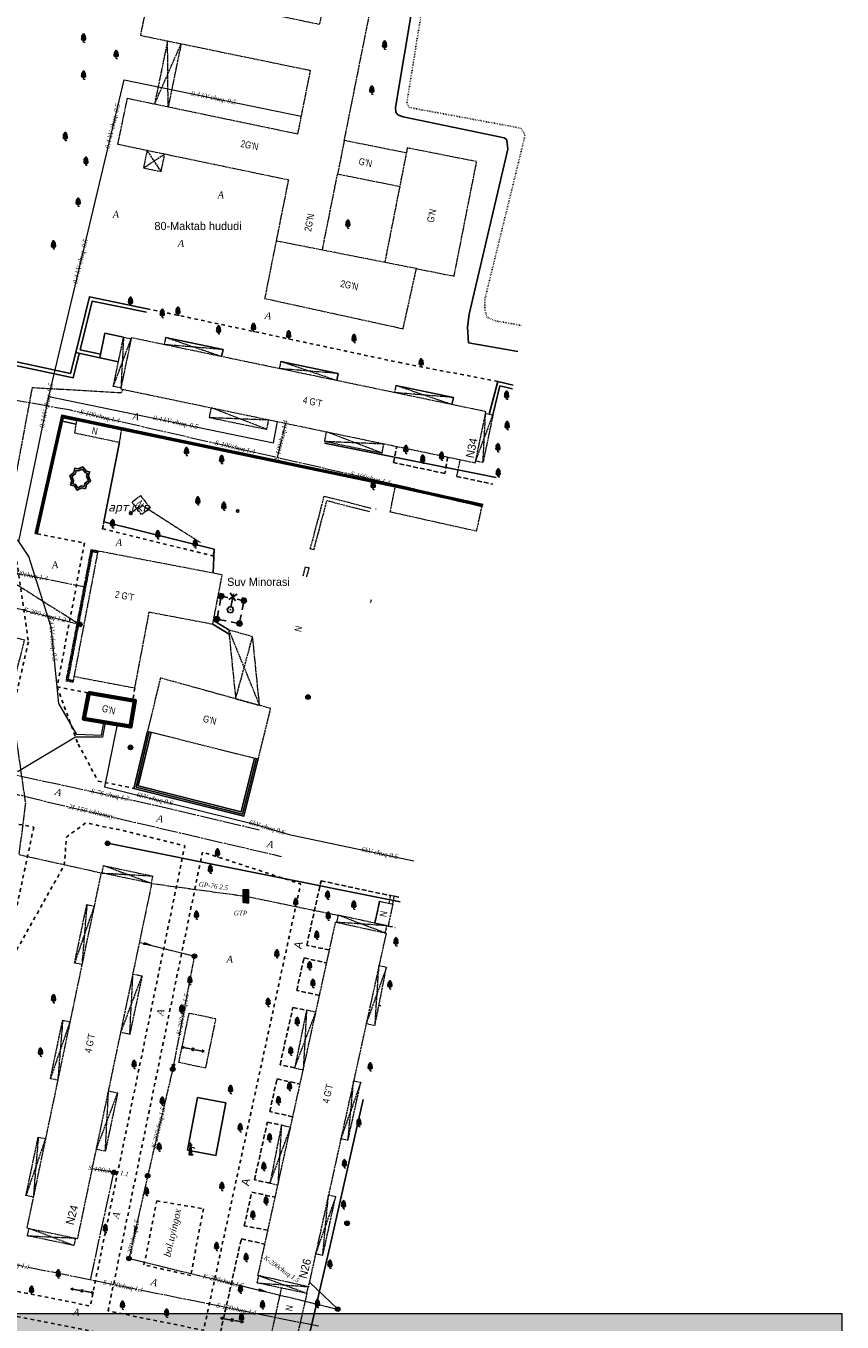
# Model space of a CAD drawing. Extents: x 352696 to 405256, y 4162769 to 4241487.
# Tile 71 of 148: x 403130 to 403307, y 4240380 to 4240660. Entities that reach past the tile are written whole.
import ezdxf
from ezdxf.enums import TextEntityAlignment as Align

# ---------------------------------------------------------------- set-up
doc = ezdxf.new("R2010")
doc.units = 0
doc.header["$LTSCALE"] = 0.5
doc.header["$MEASUREMENT"] = 0
for name, pattern in [('Build_Contour_Resid_m1', [1, 1, 0]), ('Commnctn_Gas_Line_Ground_m1', [1, 1, 0]), ('Commnctn_Heating_Line_Unground_m1', [10, 8, -0.5, 1, -0.5]), ('Commnctn_Waterpipes_Line_Unground_m1', [10, 8, -0.5, 1, -0.5]), ('Commnctn_Сanaliz_Gravity_Ground_m1', [1, 1, 0]), ('Д_ТРОТ_ТРУБА', [3, 1.5, -1.5]), ('ДОРОГИ_СТРОЯЩ', [9, 8, -1]), ('ЗД_СТР_РАЗВ', [3, 2, -1]), ('Контура низ откосов  Штриховая 0.1-0.5 - - - - - - -', [0.6, 0.1, -0.5])]:
    doc.linetypes.add(name, pattern=pattern)
for name, color, linetype in [('(002) Рамка', 7, 'Continuous'), ('(007) Здания', 7, 'Continuous'), ('(013) Газ', 30, 'ИК_Газопровод -------г--------'), ('(016) Кабель', 1, 'Continuous'), ('(017) Канализация', 33, 'KANALIS_K_1'), ('(019) Связь', 3, 'ИК_КАБ_СВЯЗИ'), ('(022) Возд. Линии', 7, 'Continuous'), ('(025) Дорога', 7, 'Continuous'), ('(028) Гидротехн.', 7, 'Continuous'), ('(035) Откосы', 7, 'Continuous'), ('(039) Земля', 7, 'Continuous'), ('(040) Ограда', 7, 'Continuous')]:
    doc.layers.add(name, color=color, linetype=linetype)
doc.layers.add('.', color=7, linetype='Continuous', lineweight=15)
for name, color, linetype, lineweight, true_color in [('AUTO#_ROADS_MTRAL_T', 7, 'Continuous', 15, 0x000000), ('COMMN_OBJCT_CNLIZ_B', 7, 'Continuous', 15, 0x000000), ('COMMN_OBJCT_CNLIZ_L', 7, 'Continuous', 15, 0x000000), ('COMMN_OBJCT_CNLIZ_T', 7, 'Continuous', 15, 0x000000), ('COMMN_OBJCT_WATER_L', 7, 'Continuous', 15, 0x000000), ('COMMN_OBJCT_WATER_T', 7, 'Continuous', 15, 0x000000), ('COMMN_OBJCT_WELL#_B', 7, 'Continuous', 15, 0x000000), ('GREEN_VGTAT_#####_B', 7, 'Continuous', 15, 0x000000)]:
    doc.layers.add(name, color=color, linetype=linetype, lineweight=lineweight, true_color=true_color)
for name, color, linetype, true_color in [('BUILD_RESID_CNTUR_P', 7, 'Continuous', 0x000000), ('BUILD_RESID_TITLE_T', 7, 'Continuous', 0x000000), ('COMMN_OBJCT_ELCTR_L', 7, 'Continuous', 0x000000), ('COMMN_OBJCT_ELCTR_T', 7, 'Continuous', 0x000000), ('COMMN_OBJCT_GAS##_L', 7, 'Continuous', 0x000000), ('COMMN_OBJCT_GAS##_T', 7, 'Continuous', 0x000000), ('COMMN_OBJCT_HEAT#_L', 7, 'Continuous', 0x000000), ('COMMN_OBJCT_HEAT#_T', 7, 'Continuous', 0x000000), ('COMMN_OBJCT_PETRL_T', 7, 'Continuous', 0x000000)]:
    doc.layers.add(name, color=color, linetype=linetype, true_color=true_color)
doc.styles.add('BM-431', font='txt')
doc.styles.add('P-131', font='txt')
doc.styles.add('S', font='txtwr', dxfattribs={"oblique": 15})
doc.styles.add('БМ-431 (Times New Roman К)', font='timesi.ttf', dxfattribs={"height": 1})
doc.styles.add('Р-131 (Arial Narrow)', font='ARIALN.TTF', dxfattribs={"height": 1})
doc.linetypes.add('Commnctn_Electr_Cabel_High_Unground_m1', pattern='A,4,-2,[1,Topography.shx,S=0.7,R=45,X=0,Y=0],0.001,[1,Topography.shx,S=0.7,R=315,X=0,Y=0],0.5,[1,Topography.shx,S=0.4,R=45,X=0,Y=0],0.001,[1,Topography.shx,S=0.4,R=315,X=0,Y=0],7,[1,Topography.shx,S=0.4,R=135,X=0,Y=0],0.001,[1,Topography.shx,S=0.4,R=225,X=0,Y=0],0.5,[1,Topography.shx,S=0.7,R=135,X=0,Y=0],0.001,[1,Topography.shx,S=0.7,R=225,X=0,Y=0],-2,4', length=20.004)
doc.linetypes.add('Commnctn_Electr_Cabel_Low_Unground_m1', pattern='A,4,-2,[1,Topography.shx,S=0.7,R=45,X=0,Y=0],0.001,[1,Topography.shx,S=0.7,R=315,X=0,Y=0],8,[1,Topography.shx,S=0.7,R=135,X=0,Y=0],0.001,[1,Topography.shx,S=0.7,R=225,X=0,Y=0],-2,4', length=20.002)
doc.linetypes.add('KANALIS_K_1', pattern='A,1,[">",Standard,S=1.8,R=0,X=-0.9,Y=-0.9],3,-1,["К",Standard,S=1.8,R=0,X=-0.9,Y=-0.9],-1,10', length=16)
doc.linetypes.add('ИК_Газопровод -------г--------', pattern='A,9,-0.6,["Г",Standard,S=1.2,R=0,X=0,Y=-0.6],-1.2', length=10.8)
doc.linetypes.add('ИК_КАБ_СВЯЗИ', pattern='A,4,["o",Standard,S=0.5,R=0,X=0,Y=-0.125],4,-2', length=10)
doc.linetypes.add('ИК_Э_КАБ_ВН', pattern='A,8,-2,["<<",Standard,S=1,R=0,X=0,Y=-0.5],8,[">>",Standard,S=1,R=0,X=-1,Y=-0.5],-2', length=20)
doc.linetypes.add('ОГРАДА_ГЛИН', pattern='A,4,["|",Standard,S=0.8,R=0,X=0,Y=-0.8],0.5,["|",Standard,S=0.8,R=0,X=0,Y=-0.8],3.5', length=8)
doc.linetypes.add('ОГРАДА_ДЕР', pattern='A,2.5,["|",Standard,S=0.8,R=0,X=0,Y=-0.8],2.5', length=5)
doc.linetypes.add('ОГРАДА_ИЗГОР', pattern='A,2.5,["|",Standard,S=0.8,R=30,X=0,Y=-0.8],2.5', length=5)
doc.linetypes.add('ОГРАДА_М_1М', pattern='A,2.5,["о",Standard,S=1,R=0,X=0,Y=-0.35],0.5,["0",Standard,S=0.5,R=0,X=-0.3,Y=-0.25],2.5', length=5.5)
doc.linetypes.add('ОТКОСЫ_НЕУКР1', pattern='A,0.5,["|",Standard,S=-1.2,R=0,X=0,Y=1.2],1,["|",Standard,S=-0.5,R=0,X=0,Y=0.5],0.5', length=2)

# ---------------------------------------------------------------- blocks, each defined once
blk = doc.blocks.new('SS')
at = {"layer": '(022) Возд. Линии'}
blk.add_circle((0, 0), 0.25, dxfattribs=at)
blk = doc.blocks.new('U299')
for p, q in [((-2.7, 3), (-2.7, 2)), ((-2.4, 3), (-2.4, 2)), ((-2.1, 3), (-2.1, 2)), ((2.25, 3), (2.25, 2)), ((2.55, 3), (2.55, 2)), ((2.85, 3), (2.85, 2)), ((-2.4, 0.5), (-2.4, 2)), ((-1.85, 2.5), (-0.95, 2.5)), ((2.55, 1.95), (2.55, 0.5)), ((-2.7, -2.05), (-2.7, -3.05)), ((-2.4, -2), (-2.4, -0.65)), ((-2.4, -2.05), (-2.4, -3.05)), ((-2.1, -2.05), (-2.1, -3.05)), ((-1.8, -2.55), (-0.4, -2.55)), ((1.95, -2.55), (0.7, -2.55)), ((2.25, -2.05), (2.25, -3.05)), ((2.55, -1.95), (2.55, -0.65)), ((2.55, -2.05), (2.55, -3.05)), ((2.85, -2.05), (2.85, -3.05))]:
    blk.add_line(p, q)
at = {"color": 3}
for p, q in [((0.85, 3.55), (-0.7, 2.1)), ((-0.7, 3.55), (0.8, 2.1)), ((0.05, 0.6), (0.05, 3.5)), ((0, -0.05), (0, 0.05)), ((0, 0.05), (0.1, 0.05)), ((0.1, 0.05), (0.1, -0.05)), ((1.05, 2.5), (1.95, 2.5)), ((0.1, -0.05), (0, -0.05))]:
    blk.add_line(p, q, dxfattribs=at)
for points in [[(-3, 2.5), (-2.7, 1.980385), (-2.1, 1.980385), (-1.8, 2.5), (-2.1, 3.019615), (-2.7, 3.019615)], [(1.95, 2.5), (2.25, 1.980385), (2.85, 1.980385), (3.15, 2.5), (2.85, 3.019615), (2.25, 3.019615)], [(-3, -2.55), (-2.7, -3.069615), (-2.1, -3.069615), (-1.8, -2.55), (-2.1, -2.030385), (-2.7, -2.030385)], [(1.95, -2.55), (2.25, -3.069615), (2.85, -3.069615), (3.15, -2.55), (2.85, -2.030385), (2.25, -2.030385)]]:
    blk.add_lwpolyline(points, close=True)
blk.add_lwpolyline([(0.75, 0), (0.4, 0.606218), (-0.3, 0.606218), (-0.65, 0), (-0.3, -0.606218), (0.4, -0.606218)], close=True, dxfattribs=at)
at = {"color": 4, "style": 'S', "oblique": 15}
blk.add_attdef('Z', (1.691653, -0.474672), '', height=2, dxfattribs=at)
blk = doc.blocks.new('S1')
at = {"layer": '(022) Возд. Линии'}
for p, q in [((-2, 0), (-1.5, 0.25)), ((-2, 0), (-1.5, -0.25)), ((0, 0), (-2, 0))]:
    blk.add_line(p, q, dxfattribs=at)
blk = doc.blocks.new('S2')
at = {"layer": '(022) Возд. Линии'}
for p, q in [((0, 0), (2, 0)), ((2, 0), (1.5, 0.25)), ((2, 0), (1.5, -0.25))]:
    blk.add_line(p, q, dxfattribs=at)
blk = doc.blocks.new('I03042')
for p, q in [((-0.13, 2.1), (0.62, 2.1)), ((-0.02, 0), (-0.02, 0.03)), ((-0.01, 0), (-0.01, 0.13)), ((0, 0), (0, 0.24)), ((0.01, 0), (0.01, 0.34)), ((0.02, 0), (0.02, 0.44)), ((0.03, 0), (0.03, 0.54)), ((0.04, 0), (0.04, 0.64)), ((0.05, 0), (0.05, 0.74)), ((0.06, 0), (0.06, 0.84)), ((0.07, 0), (0.07, 0.95)), ((0.08, 0), (0.08, 1.05)), ((0.09, 0), (0.09, 1.15)), ((0.1, 0), (0.1, 1.25)), ((0.11, 0), (0.11, 1.35)), ((0.12, 0), (0.12, 1.45)), ((0.13, 0), (0.13, 1.55)), ((0.14, 0), (0.14, 1.66)), ((0.15, 0), (0.15, 1.76)), ((0.16, 0), (0.16, 1.86)), ((0.17, 0), (0.17, 1.96)), ((0.18, 0), (0.18, 2.06)), ((0.19, 0), (0.19, 2.16)), ((0.2, 0), (0.2, 2.26)), ((0.22, 0), (0.22, 2.36)), ((0.23, 0), (0.23, 2.47)), ((0.24, 0), (0.24, 2.56)), ((0.25, 0), (0.25, 2.45)), ((0.26, 0), (0.26, 2.35)), ((0.27, 0), (0.27, 2.25)), ((0.28, 0), (0.28, 2.15)), ((0.29, 0), (0.29, 2.04)), ((0.3, 0), (0.3, 1.94)), ((0.31, 0), (0.31, 1.84)), ((0.32, 0), (0.32, 1.74)), ((0.33, 0), (0.33, 1.63)), ((0.34, 0), (0.34, 1.53)), ((0.35, 0), (0.35, 1.43)), ((0.36, 0), (0.36, 1.33)), ((0.37, 0), (0.37, 1.22)), ((0.38, 0), (0.38, 1.12)), ((0.39, 0), (0.39, 1.02)), ((0.4, 0), (0.4, 0.92)), ((0.41, 0), (0.41, 0.81)), ((0.42, 0), (0.42, 0.71)), ((0.43, 0), (0.43, 0.61)), ((0.44, 0), (0.44, 0.51)), ((0.45, 0), (0.45, 0.4)), ((0.46, 0), (0.46, 0.3)), ((0.47, 0), (0.47, 0.2)), ((0.48, 0), (0.48, 0.1)), ((0.49, -0.01), (0.49, 0))]:
    blk.add_line(p, q)
blk.add_lwpolyline([(0.82, 0), (-0.02, 0), (0.24, 2.56), (0.49, -0.03)])
for points in [[(0.31, 1.7), (0.31, 1.5), (1.09, 1.7), (0.9, 1.5)], [(1.09, 1.7), (0.9, 1.5), (1.12, 1.27), (0.92, 1.26)]]:
    blk.add_trace(points)
at = {"color": 4, "style": 'S', "oblique": 15}
blk.add_attdef('Z', (1.72, -0.16), '', height=2, dxfattribs=at)
blk = doc.blocks.new('Wellinspect_m1')
at = {"layer": 'COMMN_OBJCT_WELL#_B', "linetype": 'Continuous', "lineweight": 13, "true_color": 0xfffffe}
blk.add_hatch(color=7, dxfattribs=at).paths.add_polyline_path([(-1, 0, 1), (1, 0, 1)])
at = {"layer": 'COMMN_OBJCT_WELL#_B', "color": 18, "linetype": 'Continuous', "lineweight": 13, "true_color": 0x000000}
blk.add_line((-0.71, 0.71), (0.71, -0.71), dxfattribs=at)
blk.add_circle((0, 0), 1, dxfattribs=at)
blk = doc.blocks.new('CharacteristicFol_m1')
at = {"layer": 'GREEN_VGTAT_#####_B', "linetype": 'Continuous', "lineweight": 13, "true_color": 0xfffffe}
h = blk.add_hatch(color=7, dxfattribs=at)
h.dxf.hatch_style = 1
h.paths.add_polyline_path([(0.7, 1.95, 0.545245), (0.49, 2.94, 0.44906), (0, 3.5, 0.44906), (-0.49, 2.94, 0.545245), (-0.7, 1.95, 0.73339), (-0.48, 0.8), (0.48, 0.8, 0.73339)])
at = {"layer": 'GREEN_VGTAT_#####_B', "color": 18, "linetype": 'Continuous', "lineweight": 13, "true_color": 0x000000}
for p, q in [((-0.48, 0.8), (0.48, 0.8)), ((0, 0), (0, 0.8)), ((0, 0), (0, 0.8)), ((0, 0), (0.6, 0))]:
    blk.add_line(p, q, dxfattribs=at)
for centre, radius, start, end in [((-0.41, 1.41), 0.612, 118.4195, 263.4433), ((-0.28, 2.38), 0.602, 111.2452, 225.6501), ((0, 3), 0.501, 90.2911, 187.0229), ((0, 3), 0.501, 352.9771, 89.7089), ((0.41, 1.41), 0.612, 276.5567, 61.5805), ((0.28, 2.38), 0.602, 314.3499, 68.7548)]:
    blk.add_arc(centre, radius, start, end, dxfattribs=at)
blk = doc.blocks.new('CnlizDirection_m1')
at = {"layer": 'COMMN_OBJCT_CNLIZ_B', "linetype": 'Continuous', "lineweight": 13, "true_color": 0xa54100}
blk.add_hatch(color=34, dxfattribs=at).paths.add_polyline_path([(0, 0.5), (0, -0.5), (3, 0)])
at = {"layer": 'COMMN_OBJCT_CNLIZ_B', "color": 34, "linetype": 'Continuous', "lineweight": 13, "true_color": 0xa54100}
blk.add_lwpolyline([(0, 0.5), (3, 0), (0, -0.5), (0, 0.5)], dxfattribs=at)
blk = doc.blocks.new('wewewrwerwer')
at = {"layer": '(013) Газ', "linetype": 'Continuous'}
h = blk.add_hatch(dxfattribs=at)
h.set_pattern_fill('ANSI31', color=0, scale=0.002474, style=0)
h.set_pattern_definition([(45, (402685.132538, 4239785.474154), (-0.00555508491, 0.00555508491), [])])
h.paths.add_polyline_path([(403177.21, 4240470.68), (403177.21, 4240473.63), (403178.54, 4240473.63), (403178.54, 4240470.68)])
at = {"layer": '(016) Кабель', "linetype": 'ИК_Э_КАБ_ВН', "flags": 128}
blk.add_lwpolyline([(403203.26, 4240428.21), (403196.11, 4240396.69), (403190.82, 4240373.89), (403186.24, 4240352.59), (403182.99, 4240338.52), (403160.37, 4240343.8)], dxfattribs=at)
at = {"layer": '(017) Канализация'}
for points in [[(403206.65, 4240448.53), (403207.03, 4240448.45)], [(403191.62, 4240388.79), (403197.74, 4240382.94)]]:
    blk.add_lwpolyline(points, dxfattribs=at)
at = {"layer": '(019) Связь'}
for points in [[(403231.97, 4240562.62), (403194.89, 4240569.98)], [(403231.97, 4240562.62), (403194.89, 4240569.98)], [(403211.22, 4240470.93), (403148, 4240483.58)]]:
    blk.add_lwpolyline(points, dxfattribs=at)
at = {"layer": '(025) Дорога', "linetype": 'Д_ТРОТ_ТРУБА'}
for points in [[(403232.33, 4240583.32), (403211.52, 4240587.33), (403156.56, 4240599.06)], [(403170.98, 4240545.61), (403146.9, 4240551.52), (403147.19, 4240552.99)], [(403132.83, 4240550.39), (403143.02, 4240548.45), (403137.1, 4240517.34), (403143.82, 4240516.07)], [(403127.97, 4240547.51), (403130.91, 4240527.08), (403128.33, 4240515.92), (403125.29, 4240510.25), (403046.94, 4240526.58), (403048.26, 4240532.79)], [(403137.1, 4240517.34), (403141.66, 4240505.02), (403145.97, 4240497.02), (403153.68, 4240495.44)], [(403153.91, 4240517.14), (403153.48, 4240514.44)], [(403046.78, 4240498.27), (403047.8, 4240503.19), (403132.06, 4240487.05), (403128.4, 4240469.87), (403124.34, 4240470.73)], [(403158.67, 4240406.32), (403168.71, 4240404.64), (403166, 4240390.22), (403155.88, 4240392.5), (403158.67, 4240406.32)]]:
    blk.add_lwpolyline(points, dxfattribs=at)
at = {"layer": '(025) Дорога', "linetype": 'ЗД_СТР_РАЗВ'}
for points in [[(403221.53, 4240567.01), (403220.92, 4240563.47), (403209.8, 4240565.81), (403210.52, 4240569.3)], [(403223.48, 4240562.81), (403231.28, 4240561.16)], [(403205.95, 4240555.72), (403205.97, 4240555.82)], [(403195.98, 4240460.53), (403191.05, 4240461.52), (403194.16, 4240475.46), (403194.16, 4240475.46), (403208.8, 4240472.33)], [(403209.96, 4240472.12), (403211.39, 4240471.84)], [(403208.63, 4240465.7), (403210.19, 4240465.39)], [(403193.82, 4240450.73), (403188.89, 4240451.81), (403190.45, 4240458.82), (403195.36, 4240457.74)], [(403188.44, 4240435.05), (403185.3, 4240435.74), (403188.06, 4240448.12), (403191.02, 4240447.53)], [(403188.05, 4240424.49), (403183.05, 4240425.62), (403184.62, 4240432.66), (403189.61, 4240431.56)], [(403183.11, 4240410.16), (403179.76, 4240410.88), (403182.54, 4240423.34), (403185.58, 4240422.67)], [(403182.67, 4240400), (403177.54, 4240400.91), (403179.17, 4240408.23), (403184.24, 4240407.12)], [(403188.34, 4240374.37), (403172.41, 4240377.93), (403176.91, 4240398.1), (403182.01, 4240396.97)]]:
    blk.add_lwpolyline(points, dxfattribs=at)
at = {"layer": '(025) Дорога', "linetype": 'Д_ТРОТ_ТРУБА', "flags": 128}
for points in [[(403126.16, 4240456.6), (403138.67, 4240478.89), (403139.14, 4240484.93), (403143.28, 4240487.97), (403150.42, 4240486.54), (403164.71, 4240483.02), (403144.27, 4240383.63), (403115.41, 4240389.42)], [(403112.26, 4240384.6), (403189.35, 4240369.29)]]:
    blk.add_lwpolyline(points, dxfattribs=at)
blk.add_lwpolyline([(403148.13, 4240382.55), (403168.52, 4240481.69), (403189.74, 4240474.79), (403189.74, 4240474.79), (403168.77, 4240378.38), (403148.13, 4240382.55)], close=True, dxfattribs=at)
at = {"layer": '(028) Гидротехн.'}
for points in [[(403229.18, 4240556.74), (403210.52, 4240560.89), (403151.14, 4240573.29), (403138.1, 4240576.04), (403132.39, 4240550.49)], [(403229, 4240556.37), (403210.44, 4240560.5), (403151.06, 4240572.9), (403138.4, 4240575.57), (403132.78, 4240550.4)], [(403143.24, 4240560.17), (403142.44, 4240560.37), (403141.46, 4240559.83), (403140.84, 4240560.76), (403140.04, 4240560.96), (403140.27, 4240561.87), (403139.83, 4240562.94), (403140.71, 4240563.69), (403140.94, 4240564.6), (403141.63, 4240564.43), (403142.7, 4240564.87), (403143.45, 4240563.99), (403144.14, 4240563.82), (403143.91, 4240562.9), (403144.35, 4240561.83), (403143.46, 4240561.08), (403143.24, 4240560.17)], [(403173.58, 4240427.5), (403171.42, 4240416.13), (403165.32, 4240417.29), (403167.48, 4240428.66), (403173.58, 4240427.5)]]:
    blk.add_lwpolyline(points, dxfattribs=at)
at = {"layer": '(028) Гидротехн.', "color": 4}
blk.add_lwpolyline([(403229.09, 4240556.56), (403210.48, 4240560.69), (403151.1, 4240573.1), (403138.25, 4240575.81), (403132.59, 4240550.44)], dxfattribs=at)
blk.add_lwpolyline([(403142.95, 4240560.65), (403142.38, 4240560.79), (403141.59, 4240560.36), (403141.09, 4240561.11), (403140.52, 4240561.25), (403140.68, 4240561.9), (403140.31, 4240562.82), (403141.07, 4240563.47), (403141.23, 4240564.12), (403141.66, 4240564.01), (403142.58, 4240564.39), (403143.23, 4240563.63), (403143.65, 4240563.52), (403143.49, 4240562.87), (403143.87, 4240561.95), (403143.11, 4240561.3)], close=True, dxfattribs=at)
at = {"layer": '(035) Откосы', "linetype": 'ОТКОСЫ_НЕУКР1', "flags": 128}
blk.add_lwpolyline([(403241.1, 4240708.86), (403239.96, 4240700.51), (403238.18, 4240692.79), (403237.33, 4240691.69), (403236.48, 4240691.61), (403223.79, 4240693.49), (403220.44, 4240694.07), (403219.49, 4240694.01), (403219.32, 4240693.93), (403218.81, 4240693.16), (403217.85, 4240688.1), (403210.26, 4240642.52), (403210.31, 4240641.52), (403210.75, 4240640.95), (403211.9, 4240640.48), (403233.73, 4240635.97), (403234.23, 4240635.61), (403234.32, 4240635.36), (403234.5, 4240633.48), (403226.12, 4240597.86), (403225.78, 4240595.05), (403225.99, 4240591.7), (403228.46, 4240591.27), (403236.65, 4240589.84)], dxfattribs=at)
at = {"layer": '(035) Откосы', "linetype": 'Контура низ откосов  Штриховая 0.1-0.5 - - - - - - -', "flags": 128}
blk.add_lwpolyline([(403242.95, 4240710.35), (403241.93, 4240700.15), (403240.03, 4240691.91), (403238.91, 4240689.07), (403236.69, 4240688.92), (403223.4, 4240691.17), (403220.55, 4240690.86), (403219.82, 4240687.75), (403212.69, 4240643.56), (403213.17, 4240642.52), (403233.4, 4240638.79), (403237.41, 4240638.01), (403238.24, 4240636.58), (403237.28, 4240632.57), (403229.55, 4240601.11), (403229.54, 4240598.98), (403229.96, 4240597.24), (403231.76, 4240596.45), (403237.45, 4240595.44)], dxfattribs=at)
at = {"layer": '(040) Ограда', "linetype": 'ОГРАДА_ДЕР', "flags": 128}
for points in [[(403146.35, 4240588.45), (403141.13, 4240589.56), (403144.12, 4240601.65), (403156.56, 4240599.06)], [(403141.91, 4240589.39), (403140.61, 4240584.13), (403123.65, 4240587.74), (403124.1, 4240589.86)], [(403141.13, 4240574.12), (403138.27, 4240574.73)], [(403141.3, 4240574.9), (403138.44, 4240575.51)]]:
    blk.add_lwpolyline(points, dxfattribs=at)
at = {"layer": '(040) Ограда', "flags": 128}
for points in [[(403146.51, 4240589.23), (403142.1, 4240590.17), (403144.71, 4240600.71), (403156.4, 4240598.28)], [(403151.47, 4240592.9), (403147.45, 4240593.74), (403146.35, 4240588.45), (403150.37, 4240587.61)], [(403141.13, 4240589.56), (403140.02, 4240585.07), (403124.6, 4240588.36), (403124.88, 4240589.69)], [(403231.29, 4240576.11), (403232.8, 4240582.38), (403235.54, 4240581.72)], [(403174.19, 4240529.66), (403170.9, 4240531.73)], [(403174.29, 4240528.72), (403170.75, 4240530.94)], [(403180.56, 4240501.79), (403177.44, 4240489.4), (403153.68, 4240495.44), (403156.63, 4240507.78)], [(403179.78, 4240501.99), (403176.86, 4240490.37), (403154.64, 4240496.02), (403157.41, 4240507.59)]]:
    blk.add_lwpolyline(points, dxfattribs=at)
at = {"layer": '(040) Ограда', "linetype": 'ОГРАДА_ГЛИН', "flags": 128}
blk.add_lwpolyline([(403230.49, 4240576.28), (403232.33, 4240583.32), (403235.64, 4240582.52)], dxfattribs=at)
at = {"layer": '(040) Ограда', "linetype": 'ОГРАДА_М_1М', "flags": 128}
for points in [[(403138.44, 4240575.51), (403132.83, 4240550.39)], [(403171.05, 4240547.14), (403147.19, 4240552.99), (403150.61, 4240570.2)], [(403180.17, 4240501.89), (403177.15, 4240489.89), (403154.16, 4240495.73), (403157.02, 4240507.69)]]:
    blk.add_lwpolyline(points, dxfattribs=at)
at = {"layer": '(040) Ограда', "linetype": 'ОГРАДА_ИЗГОР', "flags": 128}
blk.add_lwpolyline([(403171.05, 4240547.14), (403170.83, 4240541.94)], dxfattribs=at)
at = {"linetype": 'Continuous'}
for p, q in [((403160.56, 4240592.82), (403172.97, 4240590.23)), ((403172.97, 4240590.23), (403172.66, 4240588.71)), ((403185.44, 4240587.64), (403197.85, 4240585.05)), ((403197.85, 4240585.05), (403197.54, 4240583.53)), ((403210.34, 4240582.45), (403222.75, 4240579.86)), ((403222.75, 4240579.86), (403222.44, 4240578.34))]:
    blk.add_line(p, q, dxfattribs=at)
at = {"color": 3, "linetype": 'Continuous'}
for start, end in [(0, 180), (180, 0)]:
    blk.add_arc((403153.04, 4240554.87), 0.3, start, end, dxfattribs=at)
at = {"layer": 'BUILD_RESID_CNTUR_P', "color": 18, "linetype": 'Build_Contour_Resid_m1', "lineweight": 13, "true_color": 0x000000}
for points in [[(403212.57, 4240632.7), (403199.17, 4240635.38), (403211.97, 4240699.43), (403235.38, 4240694.61), (403237.43, 4240704.53), (403167.67, 4240718.92), (403165.62, 4240709), (403202, 4240701.49), (403198.46, 4240683.82), (403161.91, 4240691.45), (403159.86, 4240681.65), (403196.5, 4240674), (403193.79, 4240660.45), (403157.13, 4240667.99), (403155.1, 4240658.11), (403191.81, 4240650.55), (403189.06, 4240636.77), (403152.24, 4240644.46), (403150.18, 4240634.61), (403187.09, 4240626.91), (403184.44, 4240613.68)], [(403160.98, 4240656.9), (403158.16, 4240643.22)], [(403158.16, 4240643.22), (403163.91, 4240656.29)], [(403161.1, 4240642.62), (403160.98, 4240656.9)], [(403163.91, 4240656.29), (403161.1, 4240642.62)], [(403199.17, 4240635.38), (403197.72, 4240628.17)], [(403156.56, 4240633.28), (403155.77, 4240629.47), (403159.58, 4240628.68), (403160.37, 4240632.48)], [(403155.77, 4240629.47), (403160.37, 4240632.48)], [(403159.58, 4240628.68), (403156.56, 4240633.28)], [(403214.75, 4240607.71), (403222.9, 4240606.1), (403227.77, 4240630.82), (403212.79, 4240633.78), (403207.93, 4240609.15)], [(403194.43, 4240611.71), (403197.72, 4240628.17), (403211.15, 4240625.48)], [(403150.89, 4240581.94), (403149.26, 4240582.28), (403151.47, 4240592.9), (403153.11, 4240592.56)], [(403149.26, 4240582.28), (403153.11, 4240592.56)], [(403153.15, 4240592.77), (403150.85, 4240581.73), (403227.48, 4240565.77), (403229.78, 4240576.81), (403153.15, 4240592.77)], [(403151.47, 4240592.9), (403150.89, 4240581.94)], [(403160.56, 4240592.82), (403160.24, 4240591.29)], [(403172.97, 4240590.23), (403160.24, 4240591.29)], [(403172.66, 4240588.71), (403160.56, 4240592.82)], [(403185.44, 4240587.64), (403185.12, 4240586.11)], [(403197.54, 4240583.53), (403185.44, 4240587.64)], [(403197.85, 4240585.05), (403185.12, 4240586.11)], [(403210.34, 4240582.45), (403210.02, 4240580.93)], [(403222.44, 4240578.34), (403210.34, 4240582.45)], [(403222.75, 4240579.86), (403210.02, 4240580.93)], [(403170.38, 4240577.66), (403169.95, 4240575.57), (403182.42, 4240573), (403182.85, 4240575.07)], [(403182.42, 4240573), (403170.38, 4240577.66)], [(403229.7, 4240576.44), (403231.29, 4240576.11), (403229.14, 4240565.81), (403227.56, 4240566.14)], [(403229.14, 4240565.81), (403229.7, 4240576.44)], [(403150.61, 4240570.2), (403151.05, 4240572.85), (403141.3, 4240574.9), (403140.86, 4240572.25), (403150.61, 4240570.2)], [(403169.95, 4240575.57), (403182.85, 4240575.07)], [(403227.56, 4240566.14), (403231.29, 4240576.11)], [(403195.28, 4240572.48), (403194.86, 4240570.43), (403207.33, 4240567.86), (403207.75, 4240569.88)], [(403207.33, 4240567.86), (403195.28, 4240572.48)], [(403194.86, 4240570.43), (403207.75, 4240569.88)], [(403223.48, 4240562.81), (403224.23, 4240566.45)], [(403209.1, 4240555.13), (403210.2, 4240560.66), (403228.86, 4240556.35), (403227.7, 4240550.99), (403209.1, 4240555.13)], [(403155.15, 4240558.7), (403157.21, 4240556), (403155.37, 4240554.59), (403153.31, 4240557.29), (403155.15, 4240558.7)], [(403191.82, 4240547.15), (403194.84, 4240558.57), (403204.87, 4240556)], [(403192.59, 4240546.95), (403195.41, 4240557.6), (403204.67, 4240555.23)], [(403153.04, 4240554.87), (403154.68, 4240556.24)], [(403155.35, 4240556.68), (403168.1, 4240548.55)], [(403147.19, 4240552.99), (403146.9, 4240551.52)], [(403132.39, 4240550.49), (403132.78, 4240550.4)], [(403145.91, 4240546.7), (403144.41, 4240546.99), (403139.02, 4240518.68), (403140.53, 4240518.4)], [(403145.87, 4240546.5), (403144.56, 4240546.75), (403139.25, 4240518.84), (403140.56, 4240518.59)], [(403145.84, 4240546.31), (403144.72, 4240546.52), (403139.49, 4240519), (403140.6, 4240518.79)], [(403170.75, 4240530.94), (403172.79, 4240541.56), (403145.91, 4240546.7), (403140.76, 4240519.63), (403153.91, 4240517.14), (403157.02, 4240533.54), (403170.75, 4240530.94)], [(403145.91, 4240546.7), (403144.41, 4240546.99)], [(403171.05, 4240547.14), (403170.76, 4240545.67)], [(403192.59, 4240546.95), (403191.82, 4240547.15)], [(403190.28, 4240541.35), (403190.79, 4240543.28)], [(403190.79, 4240543.28), (403191.57, 4240543.08)], [(403191.05, 4240541.15), (403191.57, 4240543.08)], [(403204.96, 4240536.19), (403204.79, 4240535.45)], [(403180.86, 4240513.36), (403179.36, 4240528.2), (403174.19, 4240529.66), (403175.69, 4240514.79), (403180.86, 4240513.36)], [(403174.19, 4240529.66), (403180.86, 4240513.36)], [(403175.69, 4240514.79), (403179.36, 4240528.2)], [(403140.76, 4240519.63), (403140.53, 4240518.4)], [(403183.25, 4240512.7), (403159.46, 4240519.27), (403156.63, 4240507.78), (403180.56, 4240501.79), (403183.25, 4240512.7)], [(403153.93, 4240514.37), (403152.99, 4240508.77), (403142.88, 4240510.47), (403143.82, 4240516.07), (403153.93, 4240514.37)], [(403146.83, 4240477.15), (403147.17, 4240478.74), (403157.75, 4240476.51), (403157.42, 4240474.93)], [(403157.42, 4240474.93), (403147.17, 4240478.74)], [(403157.61, 4240474.89), (403146.62, 4240477.19), (403130.57, 4240400.48), (403141.56, 4240398.18), (403157.61, 4240474.89)], [(403146.83, 4240477.15), (403157.75, 4240476.51)], [(403142.47, 4240457.38), (403140.89, 4240457.71), (403143.55, 4240470.33), (403145.12, 4240470)], [(403145.12, 4240470), (403140.89, 4240457.71)], [(403143.55, 4240470.33), (403142.47, 4240457.38)], [(403206.8, 4240471.05), (403205.77, 4240466.32)], [(403205.77, 4240466.32), (403206.8, 4240471.05), (403209.65, 4240470.43), (403208.63, 4240465.7), (403205.77, 4240466.32)], [(403209.65, 4240470.43), (403209.96, 4240472.12), (403209.17, 4240472.27), (403208.8, 4240472.33)], [(403208.87, 4240470.6), (403209.17, 4240472.27)], [(403208.02, 4240464.22), (403208.36, 4240465.76), (403197.83, 4240468.04), (403197.5, 4240466.51)], [(403208.02, 4240464.22), (403197.83, 4240468.04)], [(403197.3, 4240466.55), (403208.22, 4240464.18), (403191.4, 4240387.79), (403180.52, 4240390.21), (403197.3, 4240466.55)], [(403208.36, 4240465.76), (403197.5, 4240466.51)], [(403203.92, 4240444.65), (403205.8, 4240444.24), (403208.27, 4240456.75), (403206.66, 4240457.1)], [(403208.27, 4240456.75), (403203.92, 4240444.65)], [(403205.81, 4240444.28), (403206.66, 4240457.1)], [(403153.52, 4240455.33), (403155.47, 4240454.92), (403152.81, 4240442.3), (403150.88, 4240442.71)], [(403150.88, 4240442.71), (403155.47, 4240454.92)], [(403152.81, 4240442.3), (403153.52, 4240455.33)], [(403193.02, 4240447.09), (403191.02, 4240447.53), (403188.44, 4240435.05), (403190.29, 4240434.64)], [(403191.02, 4240447.53), (403190.29, 4240434.64)], [(403137.25, 4240432.4), (403135.66, 4240432.73), (403138.32, 4240445.35), (403139.89, 4240445.02)], [(403139.89, 4240445.02), (403135.66, 4240432.73)], [(403138.32, 4240445.35), (403137.25, 4240432.4)], [(403165.57, 4240446.86), (403163.37, 4240436.29), (403169.24, 4240435.07), (403171.44, 4240445.64), (403165.57, 4240446.86)], [(403188.44, 4240435.05), (403193.02, 4240447.09)], [(403198.45, 4240419.8), (403199.97, 4240419.46), (403202.71, 4240431.87), (403201.18, 4240432.21)], [(403202.71, 4240431.87), (403198.45, 4240419.8)], [(403199.97, 4240419.46), (403201.18, 4240432.21)], [(403148.23, 4240430.08), (403150.19, 4240429.67), (403147.53, 4240417.05), (403145.59, 4240417.46)], [(403145.59, 4240417.46), (403150.19, 4240429.67)], [(403147.53, 4240417.05), (403148.23, 4240430.08)], [(403187.56, 4240422.23), (403185.58, 4240422.67), (403183.11, 4240410.16), (403184.82, 4240409.78)], [(403185.58, 4240422.67), (403184.82, 4240409.78)], [(403131.96, 4240407.15), (403130.38, 4240407.49), (403133.04, 4240420.11), (403134.6, 4240419.78)], [(403134.6, 4240419.78), (403130.38, 4240407.49)], [(403133.04, 4240420.11), (403131.96, 4240407.15)], [(403183.11, 4240410.16), (403187.56, 4240422.23)], [(403192.97, 4240394.93), (403194.52, 4240394.59), (403197.31, 4240407.22), (403195.75, 4240407.56)], [(403197.31, 4240407.22), (403192.97, 4240394.93)], [(403194.52, 4240394.59), (403195.75, 4240407.56)], [(403141.08, 4240398.29), (403140.74, 4240396.69), (403130.71, 4240398.8), (403131.05, 4240400.38)], [(403140.74, 4240396.69), (403131.05, 4240400.38)], [(403130.71, 4240398.8), (403141.08, 4240398.29)], [(403180.35, 4240388.62), (403180.7, 4240390.17)], [(403191.07, 4240386.33), (403180.52, 4240390.21)], [(403191.07, 4240386.33), (403180.35, 4240388.62)], [(403180.35, 4240388.62), (403191.4, 4240387.79)], [(403191.07, 4240386.33), (403188.89, 4240376.75), (403183.52, 4240377.93), (403185.62, 4240387.49)], [(403191.07, 4240386.33), (403191.4, 4240387.79)]]:
    blk.add_lwpolyline(points, dxfattribs=at)
blk.add_lwpolyline([(403181.96, 4240601.27), (403211.88, 4240594.73), (403214.75, 4240607.71), (403184.44, 4240613.68)], close=True, dxfattribs=at)
at = {"layer": 'COMMN_OBJCT_CNLIZ_L', "color": 34, "linetype": 'Commnctn_Сanaliz_Gravity_Ground_m1', "lineweight": 15, "true_color": 0xa54100, "flags": 128}
for points in [[(403059.4, 4240570.02), (403057.7, 4240561.65), (403086.22, 4240555.68), (403111.2, 4240550.33), (403142.01, 4240530.86)], [(403090.87, 4240536.9), (403092.35, 4240543.38), (403117.57, 4240537.12), (403142.01, 4240530.86)], [(403154.95, 4240462.16), (403166.77, 4240459.21), (403162.1, 4240434.82), (403156.68, 4240411.76), (403152.65, 4240393.89), (403197.74, 4240382.95)]]:
    blk.add_lwpolyline(points, dxfattribs=at)
at = {"layer": 'COMMN_OBJCT_ELCTR_L', "color": 1, "linetype": 'Commnctn_Electr_Cabel_Low_Unground_m1', "lineweight": 15, "true_color": 0xff0000, "flags": 128}
for points in [[(403135.32, 4240580.1), (403151.59, 4240648.46), (403189.83, 4240640.62)], [(403128.83, 4240548.76), (403135.32, 4240580.1), (403183.84, 4240570.06), (403184.75, 4240574.67)], [(403147.14, 4240509.75), (403146.61, 4240506.84), (403141.38, 4240507.06), (403137.5, 4240513.74), (403135.8, 4240530.26), (403130.99, 4240545.51), (403128.67, 4240549.01), (403087.1, 4240557.63), (403088.38, 4240564.02)], [(403147.5, 4240509.69), (403146.89, 4240506.51), (403141.12, 4240506.47), (403128.69, 4240499.1), (403084.71, 4240506.74), (403081.53, 4240491.05)]]:
    blk.add_lwpolyline(points, dxfattribs=at)
at = {"layer": 'COMMN_OBJCT_ELCTR_L', "color": 1, "linetype": 'Commnctn_Electr_Cabel_High_Unground_m1', "lineweight": 15, "true_color": 0xff0000, "flags": 128}
blk.add_lwpolyline([(403150.08, 4240509.26), (403147.34, 4240495.75), (403179.75, 4240487.72), (403187.27, 4240485.48), (403214.22, 4240479.8)], dxfattribs=at)
at = {"layer": 'COMMN_OBJCT_GAS##_L', "color": 30, "linetype": 'Commnctn_Gas_Line_Ground_m1', "lineweight": 15, "true_color": 0xff7d00, "flags": 128}
for points in [[(403151.35, 4240581.62), (403150.88, 4240580.86), (403131.7, 4240581.97), (403126.62, 4240554.64), (403122.65, 4240529.16), (403130.03, 4240527.55), (403126.95, 4240515.23), (403130.27, 4240492.15), (403128.85, 4240481.14), (403146.62, 4240477.2)], [(403157.61, 4240474.89), (403177.86, 4240472.15), (403197.83, 4240468.04)]]:
    blk.add_lwpolyline(points, dxfattribs=at)
at = {"layer": 'COMMN_OBJCT_HEAT#_L', "color": 219, "linetype": 'Commnctn_Heating_Line_Unground_m1', "lineweight": 15, "true_color": 0x501950, "flags": 128}
blk.add_lwpolyline([(403091.21, 4240503.31), (403137.13, 4240492.02), (403185.55, 4240480.75)], dxfattribs=at)
at = {"layer": 'COMMN_OBJCT_WATER_L', "color": 5, "linetype": 'Commnctn_Waterpipes_Line_Unground_m1', "lineweight": 15, "true_color": 0x0000ff, "flags": 128}
for points in [[(403096.2, 4240573.88), (403098.22, 4240584.75), (403139.62, 4240577.26), (403229.18, 4240556.75)], [(403184.77, 4240566.92), (403186.52, 4240574.3)], [(403042.66, 4240559.9), (403081.14, 4240551.37), (403143.29, 4240538.96)], [(403089.92, 4240506.59), (403157.22, 4240492.05), (403180.79, 4240486.51)], [(403144.31, 4240389.24), (403149.4, 4240412.49), (403144.71, 4240413.26)], [(403193.57, 4240379.24), (403092.89, 4240399.67)]]:
    blk.add_lwpolyline(points, dxfattribs=at)
at = {"layer": '(022) Возд. Линии'}
for p in [(403176.16, 4240555.34), (403142.52, 4240386.9), (403174.92, 4240380.58)]:
    blk.add_blockref('SS', p, dxfattribs=at)
for name, p, rotation in [('S1', (403165.97, 4240439.17), 348.8184694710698), ('SS', (403166.46, 4240439.07), 348.8184694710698), ('S2', (403166.94, 4240438.97), 348.8184694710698), ('S1', (403142.02, 4240386.99), 349.5872150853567), ('S2', (403143.01, 4240386.81), 349.5872150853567), ('S1', (403174.42, 4240380.67), 349.5872150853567), ('S2', (403175.41, 4240380.49), 349.5872150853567)]:
    blk.add_blockref(name, p, dxfattribs=dict(at, rotation=rotation))
at = {"layer": '(028) Гидротехн.', "rotation": 349.103903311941}
blk.add_blockref('U299', (403174.49, 4240534.03), dxfattribs=at)
at = {"layer": '(028) Гидротехн.'}
blk.add_blockref('I03042', (403165.7, 4240416.26), dxfattribs=at)
at = {"layer": 'COMMN_OBJCT_CNLIZ_B', "color": 34, "true_color": 0xa54100, "xscale": 0.5, "yscale": 0.5, "zscale": 0.5}
for p, rotation in [((403155.92, 4240461.92), 345.9998059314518), ((403162.29, 4240435.82), 259.1606588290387), ((403154.2, 4240400.75), 257.2809421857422), ((403180.81, 4240387.06), 346.3596231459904)]:
    blk.add_blockref('CnlizDirection_m1', p, dxfattribs=dict(at, rotation=rotation))
at = {"layer": 'COMMN_OBJCT_WELL#_B', "color": 18, "true_color": 0x000000, "xscale": 0.5, "yscale": 0.5, "zscale": 0.5}
for p in [(403142.01, 4240530.86), (403191.33, 4240515.16), (403152.97, 4240504.28), (403148.01, 4240483.57), (403166.78, 4240459.2), (403162.1, 4240434.81), (403149.4, 4240412.49), (403156.68, 4240411.76), (403199.78, 4240401.5), (403199.78, 4240401.5), (403199.78, 4240401.5), (403152.65, 4240393.88), (403197.75, 4240382.94), (403197.75, 4240382.94), (403197.75, 4240382.94)]:
    blk.add_blockref('Wellinspect_m1', p, dxfattribs=at)
at = {"layer": 'GREEN_VGTAT_#####_B', "color": 18, "true_color": 0x000000, "xscale": 0.5, "yscale": 0.5, "zscale": 0.5}
for p in [(403142.84, 4240656.66), (403149.87, 4240653.1), (403207.89, 4240655.15), (403142.84, 4240648.64), (403205.12, 4240645.43), (403138.88, 4240635.37), (403143.34, 4240630.03), (403141.66, 4240621.22), (403199.95, 4240616.47), (403136.32, 4240611.97), (403152.98, 4240599.81), (403159.83, 4240597.18), (403163.23, 4240597.64), (403172.01, 4240593.6), (403179.55, 4240594.16), (403187.15, 4240592.53), (403201.27, 4240591.74), (403215.77, 4240586.51), (403234.25, 4240579.49), (403234.36, 4240572.93), (403165.07, 4240567.35), (403212.48, 4240567.79), (403220.19, 4240566.31), (403232.37, 4240568.16), (403172.67, 4240565.61), (403216.11, 4240565.67), (403232.45, 4240562.73), (403205.42, 4240560.02), (403167.52, 4240556.68), (403173.14, 4240555.52), (403149.11, 4240551.74), (403158.87, 4240549.37), (403166.95, 4240547.42), (403171.77, 4240480.63), (403170.22, 4240477.09), (403195.57, 4240471.5), (403188.68, 4240469.92), (403201.23, 4240469.38), (403167.22, 4240467.19), (403195.7, 4240466.99), (403193.22, 4240462.85), (403210.34, 4240461.44), (403184.6, 4240458.82), (403191.68, 4240456.25), (403165.81, 4240453.08), (403192.4, 4240452.44), (403209.02, 4240452.15), (403136.35, 4240449.14), (403164.02, 4240446.86), (403182.69, 4240448.34), (403189, 4240444.2), (403133.51, 4240437.61), (403187.6, 4240437.83), (403153.74, 4240434.95), (403204.76, 4240434.42), (403174.6, 4240429.53), (403187.32, 4240430.15), (403159.84, 4240427), (403184.93, 4240427.11), (403176.68, 4240421.28), (403202.33, 4240422.37), (403183.04, 4240419.1), (403159.16, 4240417.08), (403181.77, 4240412.87), (403199.19, 4240413.49), (403156.42, 4240407.48), (403172.72, 4240408.59), (403182.26, 4240405.47), (403199.02, 4240404.64), (403179.41, 4240402.41), (403147.53, 4240399.48), (403171.57, 4240395.62), (403177.94, 4240393.23), (403196.07, 4240391.77), (403137.36, 4240389.68), (403131.6, 4240386.18), (403176.72, 4240386.39), (403151.24, 4240382.95), (403181.5, 4240382.99), (403193.37, 4240383.29), (403160.78, 4240381.23), (403176.95, 4240380.24)]:
    blk.add_blockref('CharacteristicFol_m1', p, dxfattribs=at)
at = {"layer": '(007) Здания', "style": 'P-131'}
for s, rotation, p in [('N34', 78.2853, (403227.09, 4240566.68)), ('N24', 75.3589, (403140.63, 4240401)), ('N26', 75.3589, (403190.97, 4240389.41))]:
    blk.add_text(s, height=1.75, rotation=rotation, dxfattribs=at).set_placement(p)
blk.add_text('Suv Minorasi', height=1.75, dxfattribs=at).set_placement((403173.85, 4240539.18))
at = {"layer": '(025) Дорога', "linetype": 'ДОРОГИ_СТРОЯЩ', "style": 'BM-431'}
for p in [(403189.9, 4240460.63), (403178.52, 4240409.44)]:
    blk.add_text('A', height=1.75, rotation=76.2821, dxfattribs=at).set_placement(p)
at = {"layer": '(039) Земля', "style": 'P-131'}
blk.add_text('80-Maktab hududi', height=1.76, dxfattribs=at).set_placement((403158.14, 4240616.04))
at = {"color": 7, "style": 'S', "oblique": 15, "flags": 8}
blk.add_attdef('SK', (403148.11, 4240555.26), '', height=2, dxfattribs=at)
at = {"layer": 'AUTO#_ROADS_MTRAL_T', "color": 18, "true_color": 0x000000, "style": 'БМ-431 (Times New Roman К)'}
for p in [(403172.48, 4240622.91), (403174.42, 4240457.79)]:
    blk.add_text('A', height=1.5, dxfattribs=at).set_placement(p, align=Align.CENTER)
for rotation, p in [(2.0172, (403149.82, 4240618.68)), (358.0839, (403163.86, 4240612.42)), (354.0355, (403182.62, 4240596.8)), (348.5862, (403154.03, 4240575.04)), (355.2902, (403150.43, 4240547.82)), (6.6505, (403136.72, 4240542.97)), (345.9617, (403137.2, 4240493.87)), (350.3082, (403159.2, 4240488.17)), (349.6308, (403183.05, 4240482.64)), (77.7908, (403160.17, 4240446.92)), (72.8189, (403150.6, 4240403.02)), (347.1037, (403157.92, 4240387.99)), (352.1836, (403141.18, 4240381.57))]:
    blk.add_text('A', height=1.5, rotation=rotation, dxfattribs=at).set_placement(p, align=Align.CENTER)
blk.add_text('bol.uyingox', height=1.5, rotation=77.0833, dxfattribs=at).set_placement((403161.57, 4240394.09))
at = {"layer": 'BUILD_RESID_TITLE_T', "color": 18, "true_color": 0x000000, "style": 'Р-131 (Arial Narrow)'}
for s, rotation, p in [("2G'N", 348.3341, (403176.66, 4240634.03)), ("G'N", 348.3341, (403202.17, 4240630.2)), ("2G'N", 79.2029, (403191.98, 4240615.63)), ("G'N", 77.8863, (403218.47, 4240617.56)), ("2G'N", 348.3341, (403198.24, 4240603.79)), ("4 G'T", 348.2356, (403190.12, 4240578.66)), ('N', 348.1262, (403144.49, 4240572.02)), ('N', 307.3423, (403154.06, 4240556.89)), ("2 G'T", 349.1265, (403149.5, 4240536.68)), ('N', 75.1317, (403189.8, 4240529.12)), ("G'N", 346.1493, (403146.68, 4240512.06)), ("G'N", 346.1493, (403168.5, 4240509.84)), ('N', 78.3142, (403208.24, 4240467.56)), ("4 G'T", 78.1797, (403144.49, 4240438.2)), ("4 G'T", 77.4819, (403195.85, 4240427.31)), ('N', 258.3142, (403186.66, 4240383.93))]:
    blk.add_text(s, height=1.5, rotation=rotation, dxfattribs=at).set_placement(p)
at = {"layer": 'COMMN_OBJCT_CNLIZ_T', "color": 18, "linetype": 'Continuous', "true_color": 0x000000, "style": 'БМ-431 (Times New Roman К)'}
for s, rotation, p in [('K-200 chuq 1.2', 345.6333, (403134.4, 4240532.81)), ('K-200chuq.1.5', 79.1607, (403164.36, 4240446.63)), ('K-200chuq.1.5', 76.7813, (403159.13, 4240422.18)), ('K-200chuq.1.5', 77.2809, (403153.54, 4240397.82)), ('K-200chuq.1.5', 324.9374, (403185.55, 4240391.5)), ('K-200chuq.1.5', 346.3596, (403173.03, 4240388.94))]:
    blk.add_text(s, height=1, rotation=rotation, dxfattribs=at).set_placement(p, align=Align.MIDDLE)
at = {"layer": 'COMMN_OBJCT_ELCTR_T', "color": 18, "linetype": 'Continuous', "true_color": 0x000000, "style": 'БМ-431 (Times New Roman К)'}
for s, rotation, p in [('0.4 kV chuq. 0.5', 348.4156, (403170.92, 4240644.5)), ('0.4 kV chuq. 0.5', 76.613, (403149.21, 4240638.47)), ('0.4 kV chuq. 0.5', 76.613, (403142.26, 4240609.28)), ('0.4 kV chuq. 0.5', 78.3096, (403134.91, 4240578.14)), ('0.4 kV chuq. 0.5', 348.3122, (403162.73, 4240574.43)), ('0.4 kV chuq. 0.5', 275.8772, (403136.05, 4240527.74)), ('6kV chuq 0.6', 346.0882, (403158.22, 4240493.06)), ('6kV chuq 0.6', 343.399, (403182.45, 4240486.92)), ('6kV chuq 0.6', 348.1041, (403206.82, 4240481.36))]:
    blk.add_text(s, height=1, rotation=rotation, dxfattribs=at).set_placement(p, align=Align.MIDDLE)
at = {"layer": 'COMMN_OBJCT_GAS##_T', "color": 18, "linetype": 'Continuous', "true_color": 0x000000, "style": 'БМ-431 (Times New Roman К)'}
blk.add_text('GP-76 2.5', height=1, rotation=352.296, dxfattribs=at).set_placement((403170.9, 4240474.36), align=Align.MIDDLE)
at = {"layer": 'COMMN_OBJCT_HEAT#_T', "color": 18, "linetype": 'Continuous', "true_color": 0x000000, "style": 'БМ-431 (Times New Roman К)'}
blk.add_text('2I-150 ishlamay.', height=1, rotation=346.8893, dxfattribs=at).set_placement((403144.64, 4240490.27), align=Align.MIDDLE)
at = {"layer": 'COMMN_OBJCT_PETRL_T', "color": 18, "linetype": 'Continuous', "true_color": 0x000000, "style": 'БМ-431 (Times New Roman К)'}
blk.add_text('GTP', height=1, dxfattribs=at).set_placement((403175.3, 4240468))
at = {"layer": 'COMMN_OBJCT_WATER_T', "color": 18, "linetype": 'Continuous', "true_color": 0x000000, "style": 'БМ-431 (Times New Roman К)'}
for s, rotation, p in [('S-100chuq.1.4', 347.1019, (403146.32, 4240575.72)), ('S-100chuq.1.4', 76.7168, (403185.64, 4240570.61)), ('S-100chuq.1.4', 347.1019, (403175.56, 4240569.03)), ('S-100chuq.1.4', 347.1019, (403204.81, 4240562.33)), ('S-100chuq.1.4', 348.7073, (403130.74, 4240541.47)), ('S-76 chuq 1.3', 347.807, (403148.56, 4240493.92)), ('S-100chuq 1.1', 350.6158, (403148.22, 4240412.69)), ('S-100chuq 1.1', 348.5304, (403126.89, 4240392.77)), ('S-100chuq 1.1', 348.5304, (403151.39, 4240387.8)), ('S-100chuq 1.1', 348.5304, (403175.89, 4240382.83))]:
    blk.add_text(s, height=1, rotation=rotation, dxfattribs=at).set_placement(p, align=Align.MIDDLE)

msp = doc.modelspace()

# ---------------------------------------------------------------- hatches: boundary and pattern name
at = {"layer": '.', "lineweight": 20, "ltscale": 100, "true_color": 0xffffff}
h = msp.add_hatch(color=7, dxfattribs=at)
h.dxf.hatch_style = 1
h.paths.add_polyline_path([(403306.7369, 4240159.2004), (403306.7369, 4240381.9504), (403006.525, 4240381.9504), (403006.525, 4240159.2004)])
h.paths.add_polyline_path([(403302.9869, 4240206.3173), (403302.9869, 4240172.6986), (403021.525, 4240172.6986), (403021.525, 4240378.2004), (403302.9869, 4240378.2004)], flags=16)

# ---------------------------------------------------------------- linework, layer by layer
at = {"layer": '(002) Рамка', "lineweight": 0}
msp.add_lwpolyline([(403306.7369, 4240159.2004), (403306.7369, 4240381.9504), (403006.525, 4240381.9504), (403006.525, 4240159.2004)], close=True, dxfattribs=at)
at = {"color": 1, "linetype": 'Continuous', "lineweight": 70}
msp.add_lwpolyline([(403143.8214, 4240516.0677), (403153.9314, 4240514.3677), (403152.9902, 4240508.7703), (403142.8802, 4240510.4703), (403143.936, 4240516.046)], dxfattribs=at)

# ---------------------------------------------------------------- block references
at = {"color": 1, "linetype": 'Continuous', "lineweight": 50}
ref = msp.add_blockref('wewewrwerwer', (0, 0), dxfattribs=at)
ref.add_attrib('SK', 'арт.скв.', (403148.1123, 4240555.257), dxfattribs={"color": 7, "height": 2, "style": 'S', "oblique": 15})

doc.saveas('drawing.dxf')
